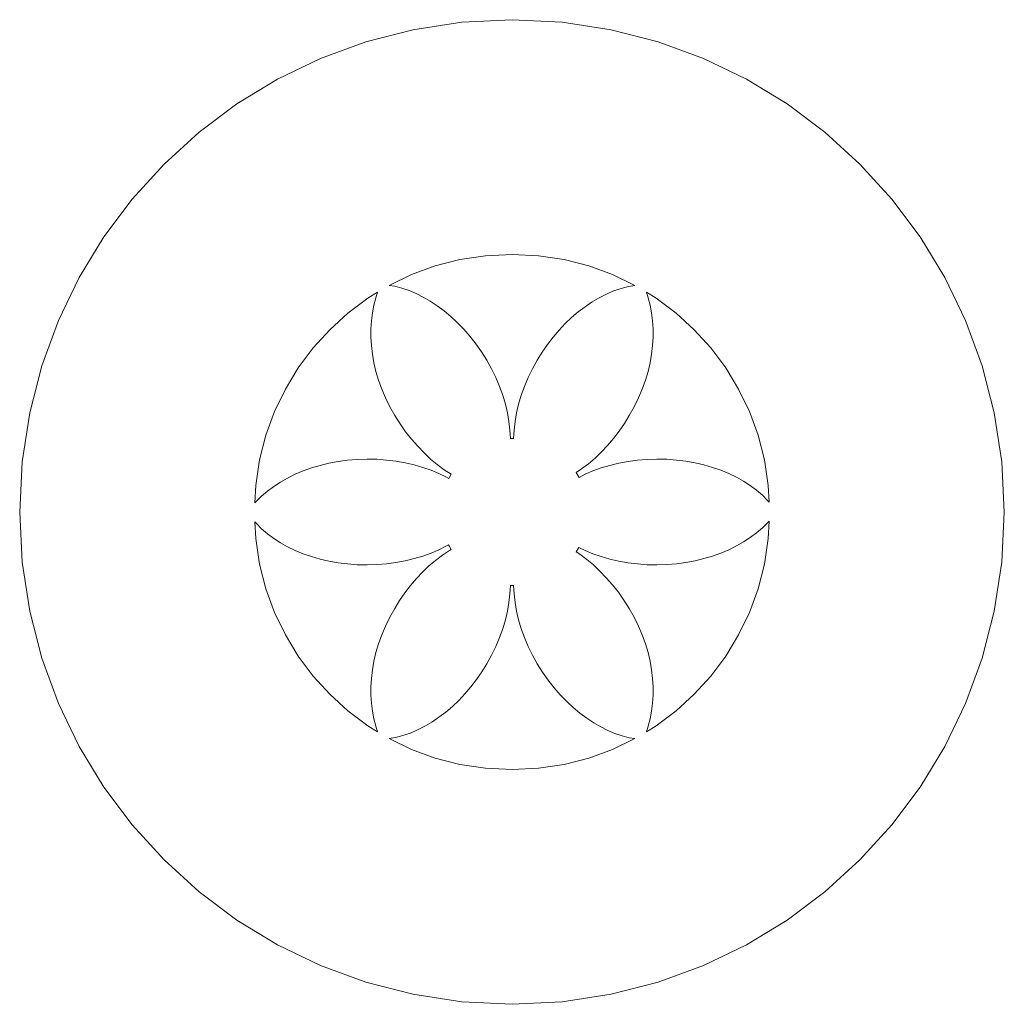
# Model space of a CAD drawing. Header units: millimetres. Extents: x -198 to 278, y -321 to 286.
# Tile 8 of 256: x -114 to -75, y -201 to -161. Entities that reach past the tile are written whole.
import ezdxf

# ---------------------------------------------------------------- set-up
doc = ezdxf.new("R2010")
doc.units = ezdxf.units.MM
doc.header["$MEASUREMENT"] = 0
doc.layers.add('Layer 1', color=7, linetype='Continuous')

msp = doc.modelspace()

# ---------------------------------------------------------------- linework, layer by layer
at = {"layer": 'Layer 1', "color": 175, "lineweight": 9}
for points, knots in [([(-96.3651, -161.3159), (-96.3651, -161.3159), (-98.3244, -161.6158), (-98.3244, -161.6158), (-98.3244, -161.6158), (-100.216, -162.1033), (-100.216, -162.1033), (-100.216, -162.1033), (-102.03, -162.7685), (-102.03, -162.7685), (-102.03, -162.7685), (-103.7564, -163.6014), (-103.7564, -163.6014), (-103.7564, -163.6014), (-105.3852, -164.592), (-105.3852, -164.592), (-105.3852, -164.592), (-106.9063, -165.7302), (-106.9063, -165.7302), (-106.9063, -165.7302), (-108.3098, -167.006), (-108.3098, -167.006), (-108.3098, -167.006), (-109.5857, -168.4095), (-109.5857, -168.4095), (-109.5857, -168.4095), (-110.7239, -169.9307), (-110.7239, -169.9307), (-110.7239, -169.9307), (-111.7144, -171.5594), (-111.7144, -171.5594), (-111.7144, -171.5594), (-112.5473, -173.2858), (-112.5473, -173.2858), (-112.5473, -173.2858), (-113.2125, -175.0998), (-113.2125, -175.0998), (-113.2125, -175.0998), (-113.7001, -176.9915), (-113.7001, -176.9915), (-113.7001, -176.9915), (-113.9999, -178.9507), (-113.9999, -178.9507), (-113.9999, -178.9507), (-114.1021, -180.9676), (-114.1021, -180.9676), (-114.1021, -180.9676), (-113.9999, -182.9844), (-113.9999, -182.9844), (-113.9999, -182.9844), (-113.7001, -184.9436), (-113.7001, -184.9436), (-113.7001, -184.9436), (-113.2125, -186.8353), (-113.2125, -186.8353), (-113.2125, -186.8353), (-112.5473, -188.6493), (-112.5473, -188.6493), (-112.5473, -188.6493), (-111.7144, -190.3757), (-111.7144, -190.3757), (-111.7144, -190.3757), (-110.7239, -192.0044), (-110.7239, -192.0044), (-110.7239, -192.0044), (-109.5857, -193.5256), (-109.5857, -193.5256), (-109.5857, -193.5256), (-108.3098, -194.9291), (-108.3098, -194.9291), (-108.3098, -194.9291), (-106.9063, -196.2049), (-106.9063, -196.2049), (-106.9063, -196.2049), (-105.3852, -197.3431), (-105.3852, -197.3431), (-105.3852, -197.3431), (-103.7564, -198.3337), (-103.7564, -198.3337), (-103.7564, -198.3337), (-102.03, -199.1666), (-102.03, -199.1666), (-102.03, -199.1666), (-100.216, -199.8318), (-100.216, -199.8318), (-100.216, -199.8318), (-98.3244, -200.3193), (-98.3244, -200.3193), (-98.3244, -200.3193), (-96.3651, -200.6192), (-96.3651, -200.6192), (-96.3651, -200.6192), (-94.3483, -200.7214), (-94.3483, -200.7214), (-94.3483, -200.7214), (-92.3315, -200.6192), (-92.3315, -200.6192), (-92.3315, -200.6192), (-90.3722, -200.3193), (-90.3722, -200.3193), (-90.3722, -200.3193), (-88.4806, -199.8318), (-88.4806, -199.8318), (-88.4806, -199.8318), (-86.6666, -199.1666), (-86.6666, -199.1666), (-86.6666, -199.1666), (-84.9402, -198.3337), (-84.9402, -198.3337), (-84.9402, -198.3337), (-83.3114, -197.3431), (-83.3114, -197.3431), (-83.3114, -197.3431), (-81.7903, -196.2049), (-81.7903, -196.2049), (-81.7903, -196.2049), (-80.3868, -194.9291), (-80.3868, -194.9291), (-80.3868, -194.9291), (-79.1109, -193.5256), (-79.1109, -193.5256), (-79.1109, -193.5256), (-77.9727, -192.0044), (-77.9727, -192.0044), (-77.9727, -192.0044), (-76.9822, -190.3757), (-76.9822, -190.3757), (-76.9822, -190.3757), (-76.1493, -188.6493), (-76.1493, -188.6493), (-76.1493, -188.6493), (-75.484, -186.8353), (-75.484, -186.8353), (-75.484, -186.8353), (-74.9965, -184.9436), (-74.9965, -184.9436), (-74.9965, -184.9436), (-74.6966, -182.9844), (-74.6966, -182.9844), (-74.6966, -182.9844), (-74.5945, -180.9676), (-74.5945, -180.9676), (-74.5945, -180.9676), (-74.6966, -178.9507), (-74.6966, -178.9507), (-74.6966, -178.9507), (-74.9965, -176.9915), (-74.9965, -176.9915), (-74.9965, -176.9915), (-75.484, -175.0998), (-75.484, -175.0998), (-75.484, -175.0998), (-76.1493, -173.2858), (-76.1493, -173.2858), (-76.1493, -173.2858), (-76.9822, -171.5594), (-76.9822, -171.5594), (-76.9822, -171.5594), (-77.9727, -169.9307), (-77.9727, -169.9307), (-77.9727, -169.9307), (-79.1109, -168.4095), (-79.1109, -168.4095), (-79.1109, -168.4095), (-80.3868, -167.006), (-80.3868, -167.006), (-80.3868, -167.006), (-81.7903, -165.7302), (-81.7903, -165.7302), (-81.7903, -165.7302), (-83.3114, -164.592), (-83.3114, -164.592), (-83.3114, -164.592), (-84.9402, -163.6014), (-84.9402, -163.6014), (-84.9402, -163.6014), (-86.6666, -162.7685), (-86.6666, -162.7685), (-86.6666, -162.7685), (-88.4806, -162.1033), (-88.4806, -162.1033), (-88.4806, -162.1033), (-90.3722, -161.6158), (-90.3722, -161.6158), (-90.3722, -161.6158), (-92.3315, -161.3159), (-92.3315, -161.3159), (-92.3315, -161.3159), (-94.3483, -161.2137), (-94.3483, -161.2137), (-94.3483, -161.2137), (-96.3651, -161.3159), (-96.3651, -161.3159)], [0, 0, 0, 0, 0.015625, 0.015625, 0.015625, 0.03125, 0.03125, 0.03125, 0.046875, 0.046875, 0.046875, 0.0625, 0.0625, 0.0625, 0.078125, 0.078125, 0.078125, 0.09375, 0.09375, 0.09375, 0.109375, 0.109375, 0.109375, 0.125, 0.125, 0.125, 0.140625, 0.140625, 0.140625, 0.15625, 0.15625, 0.15625, 0.171875, 0.171875, 0.171875, 0.1875, 0.1875, 0.1875, 0.203125, 0.203125, 0.203125, 0.21875, 0.21875, 0.21875, 0.234375, 0.234375, 0.234375, 0.25, 0.25, 0.25, 0.265625, 0.265625, 0.265625, 0.28125, 0.28125, 0.28125, 0.296875, 0.296875, 0.296875, 0.3125, 0.3125, 0.3125, 0.328125, 0.328125, 0.328125, 0.34375, 0.34375, 0.34375, 0.359375, 0.359375, 0.359375, 0.375, 0.375, 0.375, 0.390625, 0.390625, 0.390625, 0.40625, 0.40625, 0.40625, 0.421875, 0.421875, 0.421875, 0.4375, 0.4375, 0.4375, 0.453125, 0.453125, 0.453125, 0.46875, 0.46875, 0.46875, 0.484375, 0.484375, 0.484375, 0.5, 0.5, 0.5, 0.515625, 0.515625, 0.515625, 0.53125, 0.53125, 0.53125, 0.546875, 0.546875, 0.546875, 0.5625, 0.5625, 0.5625, 0.578125, 0.578125, 0.578125, 0.59375, 0.59375, 0.59375, 0.609375, 0.609375, 0.609375, 0.625, 0.625, 0.625, 0.640625, 0.640625, 0.640625, 0.65625, 0.65625, 0.65625, 0.671875, 0.671875, 0.671875, 0.6875, 0.6875, 0.6875, 0.703125, 0.703125, 0.703125, 0.71875, 0.71875, 0.71875, 0.734375, 0.734375, 0.734375, 0.75, 0.75, 0.75, 0.765625, 0.765625, 0.765625, 0.78125, 0.78125, 0.78125, 0.796875, 0.796875, 0.796875, 0.8125, 0.8125, 0.8125, 0.828125, 0.828125, 0.828125, 0.84375, 0.84375, 0.84375, 0.859375, 0.859375, 0.859375, 0.875, 0.875, 0.875, 0.890625, 0.890625, 0.890625, 0.90625, 0.90625, 0.90625, 0.921875, 0.921875, 0.921875, 0.9375, 0.9375, 0.9375, 0.953125, 0.953125, 0.953125, 0.96875, 0.96875, 0.96875, 0.984375, 0.984375, 0.984375, 1, 1, 1, 1]), ([(-99.0488, -171.9108), (-99.0488, -171.9108), (-99.2821, -171.8742), (-99.2821, -171.8742), (-99.2821, -171.8742), (-98.3781, -171.4397), (-98.3781, -171.4397), (-98.3781, -171.4397), (-97.4276, -171.0928), (-97.4276, -171.0928), (-97.4276, -171.0928), (-96.4357, -170.8386), (-96.4357, -170.8386), (-96.4357, -170.8386), (-95.4075, -170.6823), (-95.4075, -170.6823), (-95.4075, -170.6823), (-94.3483, -170.6291), (-94.3483, -170.6291), (-94.3483, -170.6291), (-93.2891, -170.6823), (-93.2891, -170.6823), (-93.2891, -170.6823), (-92.2609, -170.8386), (-92.2609, -170.8386), (-92.2609, -170.8386), (-91.269, -171.0928), (-91.269, -171.0928), (-91.269, -171.0928), (-90.3185, -171.4397), (-90.3185, -171.4397), (-90.3185, -171.4397), (-89.4145, -171.8742), (-89.4145, -171.8742), (-89.4145, -171.8742), (-89.6781, -171.9146), (-89.6781, -171.9146), (-89.6781, -171.9146), (-89.9743, -171.9942), (-89.9743, -171.9942), (-89.9743, -171.9942), (-90.2694, -172.0974), (-90.2694, -172.0974), (-90.2694, -172.0974), (-90.5624, -172.2233), (-90.5624, -172.2233), (-90.5624, -172.2233), (-90.8521, -172.371), (-90.8521, -172.371), (-90.8521, -172.371), (-91.1375, -172.5399), (-91.1375, -172.5399), (-91.1375, -172.5399), (-91.4175, -172.7291), (-91.4175, -172.7291), (-91.4175, -172.7291), (-91.691, -172.9377), (-91.691, -172.9377), (-91.691, -172.9377), (-91.9569, -173.165), (-91.9569, -173.165), (-91.9569, -173.165), (-92.2142, -173.4102), (-92.2142, -173.4102), (-92.2142, -173.4102), (-92.4618, -173.6724), (-92.4618, -173.6724), (-92.4618, -173.6724), (-92.6985, -173.9508), (-92.6985, -173.9508), (-92.6985, -173.9508), (-92.9233, -174.2446), (-92.9233, -174.2446), (-92.9233, -174.2446), (-93.1351, -174.553), (-93.1351, -174.553), (-93.1351, -174.553), (-93.3329, -174.8753), (-93.3329, -174.8753), (-93.3329, -174.8753), (-93.5288, -175.2234), (-93.5288, -175.2234), (-93.5288, -175.2234), (-93.7012, -175.5746), (-93.7012, -175.5746), (-93.7012, -175.5746), (-93.8507, -175.9277), (-93.8507, -175.9277), (-93.8507, -175.9277), (-93.9776, -176.2815), (-93.9776, -176.2815), (-93.9776, -176.2815), (-94.0823, -176.6348), (-94.0823, -176.6348), (-94.0823, -176.6348), (-94.1653, -176.9863), (-94.1653, -176.9863), (-94.1653, -176.9863), (-94.2269, -177.3348), (-94.2269, -177.3348), (-94.2269, -177.3348), (-94.2675, -177.6791), (-94.2675, -177.6791), (-94.2675, -177.6791), (-94.2876, -178.018), (-94.2876, -178.018), (-94.2876, -178.018), (-94.409, -178.018), (-94.409, -178.018), (-94.409, -178.018), (-94.4291, -177.6791), (-94.4291, -177.6791), (-94.4291, -177.6791), (-94.4697, -177.3348), (-94.4697, -177.3348), (-94.4697, -177.3348), (-94.5313, -176.9863), (-94.5313, -176.9863), (-94.5313, -176.9863), (-94.6142, -176.6348), (-94.6142, -176.6348), (-94.6142, -176.6348), (-94.719, -176.2815), (-94.719, -176.2815), (-94.719, -176.2815), (-94.8459, -175.9277), (-94.8459, -175.9277), (-94.8459, -175.9277), (-94.9953, -175.5746), (-94.9953, -175.5746), (-94.9953, -175.5746), (-95.1678, -175.2234), (-95.1678, -175.2234), (-95.1678, -175.2234), (-95.3637, -174.8753), (-95.3637, -174.8753), (-95.3637, -174.8753), (-95.5777, -174.5378), (-95.5777, -174.5378), (-95.5777, -174.5378), (-95.8036, -174.2181), (-95.8036, -174.2181), (-95.8036, -174.2181), (-96.0403, -173.9165), (-96.0403, -173.9165), (-96.0403, -173.9165), (-96.2868, -173.6334), (-96.2868, -173.6334), (-96.2868, -173.6334), (-96.5419, -173.3693), (-96.5419, -173.3693), (-96.5419, -173.3693), (-96.8045, -173.1245), (-96.8045, -173.1245), (-96.8045, -173.1245), (-97.0737, -172.8994), (-97.0737, -172.8994), (-97.0737, -172.8994), (-97.3483, -172.6945), (-97.3483, -172.6945), (-97.3483, -172.6945), (-97.6272, -172.5101), (-97.6272, -172.5101), (-97.6272, -172.5101), (-97.9093, -172.3467), (-97.9093, -172.3467), (-97.9093, -172.3467), (-98.1937, -172.2047), (-98.1937, -172.2047), (-98.1937, -172.2047), (-98.4791, -172.0844), (-98.4791, -172.0844), (-98.4791, -172.0844), (-98.7645, -171.9863), (-98.7645, -171.9863), (-98.7645, -171.9863), (-99.0488, -171.9108), (-99.0488, -171.9108)], [0, 0, 0, 0, 0.0169492, 0.0169492, 0.0169492, 0.0338983, 0.0338983, 0.0338983, 0.0508475, 0.0508475, 0.0508475, 0.0677966, 0.0677966, 0.0677966, 0.0847458, 0.0847458, 0.0847458, 0.1016949, 0.1016949, 0.1016949, 0.1186441, 0.1186441, 0.1186441, 0.1355932, 0.1355932, 0.1355932, 0.1525424, 0.1525424, 0.1525424, 0.1694915, 0.1694915, 0.1694915, 0.1864407, 0.1864407, 0.1864407, 0.2033898, 0.2033898, 0.2033898, 0.220339, 0.220339, 0.220339, 0.2372881, 0.2372881, 0.2372881, 0.2542373, 0.2542373, 0.2542373, 0.2711864, 0.2711864, 0.2711864, 0.2881356, 0.2881356, 0.2881356, 0.3050847, 0.3050847, 0.3050847, 0.3220339, 0.3220339, 0.3220339, 0.3389831, 0.3389831, 0.3389831, 0.3559322, 0.3559322, 0.3559322, 0.3728814, 0.3728814, 0.3728814, 0.3898305, 0.3898305, 0.3898305, 0.4067797, 0.4067797, 0.4067797, 0.4237288, 0.4237288, 0.4237288, 0.440678, 0.440678, 0.440678, 0.4576271, 0.4576271, 0.4576271, 0.4745763, 0.4745763, 0.4745763, 0.4915254, 0.4915254, 0.4915254, 0.5084746, 0.5084746, 0.5084746, 0.5254237, 0.5254237, 0.5254237, 0.5423729, 0.5423729, 0.5423729, 0.559322, 0.559322, 0.559322, 0.5762712, 0.5762712, 0.5762712, 0.5932203, 0.5932203, 0.5932203, 0.6101695, 0.6101695, 0.6101695, 0.6271186, 0.6271186, 0.6271186, 0.6440678, 0.6440678, 0.6440678, 0.6610169, 0.6610169, 0.6610169, 0.6779661, 0.6779661, 0.6779661, 0.6949153, 0.6949153, 0.6949153, 0.7118644, 0.7118644, 0.7118644, 0.7288136, 0.7288136, 0.7288136, 0.7457627, 0.7457627, 0.7457627, 0.7627119, 0.7627119, 0.7627119, 0.779661, 0.779661, 0.779661, 0.7966102, 0.7966102, 0.7966102, 0.8135593, 0.8135593, 0.8135593, 0.8305085, 0.8305085, 0.8305085, 0.8474576, 0.8474576, 0.8474576, 0.8644068, 0.8644068, 0.8644068, 0.8813559, 0.8813559, 0.8813559, 0.8983051, 0.8983051, 0.8983051, 0.9152542, 0.9152542, 0.9152542, 0.9322034, 0.9322034, 0.9322034, 0.9491525, 0.9491525, 0.9491525, 0.9661017, 0.9661017, 0.9661017, 0.9830508, 0.9830508, 0.9830508, 1, 1, 1, 1]), ([(-100.1637, -178.8445), (-100.1637, -178.8445), (-100.5583, -178.8551), (-100.5583, -178.8551), (-100.5583, -178.8551), (-100.9454, -178.8865), (-100.9454, -178.8865), (-100.9454, -178.8865), (-101.3238, -178.9376), (-101.3238, -178.9376), (-101.3238, -178.9376), (-101.6925, -179.0075), (-101.6925, -179.0075), (-101.6925, -179.0075), (-102.0504, -179.0952), (-102.0504, -179.0952), (-102.0504, -179.0952), (-102.3964, -179.1998), (-102.3964, -179.1998), (-102.3964, -179.1998), (-102.7294, -179.3204), (-102.7294, -179.3204), (-102.7294, -179.3204), (-103.0483, -179.456), (-103.0483, -179.456), (-103.0483, -179.456), (-103.3521, -179.6057), (-103.3521, -179.6057), (-103.3521, -179.6057), (-103.6396, -179.7685), (-103.6396, -179.7685), (-103.6396, -179.7685), (-103.9099, -179.9434), (-103.9099, -179.9434), (-103.9099, -179.9434), (-104.1617, -180.1296), (-104.1617, -180.1296), (-104.1617, -180.1296), (-104.3941, -180.326), (-104.3941, -180.326), (-104.3941, -180.326), (-104.606, -180.5318), (-104.606, -180.5318), (-104.606, -180.5318), (-104.6684, -180.6021), (-104.6684, -180.6021), (-104.6684, -180.6021), (-104.6335, -179.9083), (-104.6335, -179.9083), (-104.6335, -179.9083), (-104.4773, -178.8802), (-104.4773, -178.8802), (-104.4773, -178.8802), (-104.2231, -177.8883), (-104.2231, -177.8883), (-104.2231, -177.8883), (-103.8762, -176.9378), (-103.8762, -176.9378), (-103.8762, -176.9378), (-103.4416, -176.0337), (-103.4416, -176.0337), (-103.4416, -176.0337), (-102.9246, -175.1814), (-102.9246, -175.1814), (-102.9246, -175.1814), (-102.3302, -174.3858), (-102.3302, -174.3858), (-102.3302, -174.3858), (-101.6637, -173.6522), (-101.6637, -173.6522), (-101.6637, -173.6522), (-100.93, -172.9856), (-100.93, -172.9856), (-100.93, -172.9856), (-100.1345, -172.3912), (-100.1345, -172.3912), (-100.1345, -172.3912), (-99.7414, -172.1528), (-99.7414, -172.1528), (-99.7414, -172.1528), (-99.817, -172.377), (-99.817, -172.377), (-99.817, -172.377), (-99.8936, -172.6706), (-99.8936, -172.6706), (-99.8936, -172.6706), (-99.9517, -172.9757), (-99.9517, -172.9757), (-99.9517, -172.9757), (-99.9908, -173.2911), (-99.9908, -173.2911), (-99.9908, -173.2911), (-100.0106, -173.6156), (-100.0106, -173.6156), (-100.0106, -173.6156), (-100.0107, -173.9479), (-100.0107, -173.9479), (-100.0107, -173.9479), (-99.9906, -174.2868), (-99.9906, -174.2868), (-99.9906, -174.2868), (-99.95, -174.6311), (-99.95, -174.6311), (-99.95, -174.6311), (-99.8884, -174.9796), (-99.8884, -174.9796), (-99.8884, -174.9796), (-99.8054, -175.3311), (-99.8054, -175.3311), (-99.8054, -175.3311), (-99.7007, -175.6844), (-99.7007, -175.6844), (-99.7007, -175.6844), (-99.5738, -176.0382), (-99.5738, -176.0382), (-99.5738, -176.0382), (-99.4243, -176.3913), (-99.4243, -176.3913), (-99.4243, -176.3913), (-99.2518, -176.7425), (-99.2518, -176.7425), (-99.2518, -176.7425), (-99.056, -177.0906), (-99.056, -177.0906), (-99.056, -177.0906), (-98.842, -177.4281), (-98.842, -177.4281), (-98.842, -177.4281), (-98.6161, -177.7478), (-98.6161, -177.7478), (-98.6161, -177.7478), (-98.3794, -178.0494), (-98.3794, -178.0494), (-98.3794, -178.0494), (-98.1329, -178.3325), (-98.1329, -178.3325), (-98.1329, -178.3325), (-97.8778, -178.5966), (-97.8778, -178.5966), (-97.8778, -178.5966), (-97.6151, -178.8414), (-97.6151, -178.8414), (-97.6151, -178.8414), (-97.3459, -179.0665), (-97.3459, -179.0665), (-97.3459, -179.0665), (-97.0714, -179.2714), (-97.0714, -179.2714), (-97.0714, -179.2714), (-96.7925, -179.4558), (-96.7925, -179.4558), (-96.7925, -179.4558), (-96.8408, -179.5462), (-96.8408, -179.5462), (-96.8408, -179.5462), (-96.8781, -179.6216), (-96.8781, -179.6216), (-96.8781, -179.6216), (-96.9753, -179.5673), (-96.9753, -179.5673), (-96.9753, -179.5673), (-97.2791, -179.4214), (-97.2791, -179.4214), (-97.2791, -179.4214), (-97.598, -179.2906), (-97.598, -179.2906), (-97.598, -179.2906), (-97.931, -179.1755), (-97.931, -179.1755), (-97.931, -179.1755), (-98.277, -179.0766), (-98.277, -179.0766), (-98.277, -179.0766), (-98.6348, -178.9945), (-98.6348, -178.9945), (-98.6348, -178.9945), (-99.0035, -178.9297), (-99.0035, -178.9297), (-99.0035, -178.9297), (-99.3819, -178.8827), (-99.3819, -178.8827), (-99.3819, -178.8827), (-99.769, -178.8541), (-99.769, -178.8541), (-99.769, -178.8541), (-100.1637, -178.8445), (-100.1637, -178.8445)], [0, 0, 0, 0, 0.016129, 0.016129, 0.016129, 0.0322581, 0.0322581, 0.0322581, 0.0483871, 0.0483871, 0.0483871, 0.0645161, 0.0645161, 0.0645161, 0.0806452, 0.0806452, 0.0806452, 0.0967742, 0.0967742, 0.0967742, 0.1129032, 0.1129032, 0.1129032, 0.1290323, 0.1290323, 0.1290323, 0.1451613, 0.1451613, 0.1451613, 0.1612903, 0.1612903, 0.1612903, 0.1774194, 0.1774194, 0.1774194, 0.1935484, 0.1935484, 0.1935484, 0.2096774, 0.2096774, 0.2096774, 0.2258065, 0.2258065, 0.2258065, 0.2419355, 0.2419355, 0.2419355, 0.2580645, 0.2580645, 0.2580645, 0.2741935, 0.2741935, 0.2741935, 0.2903226, 0.2903226, 0.2903226, 0.3064516, 0.3064516, 0.3064516, 0.3225806, 0.3225806, 0.3225806, 0.3387097, 0.3387097, 0.3387097, 0.3548387, 0.3548387, 0.3548387, 0.3709677, 0.3709677, 0.3709677, 0.3870968, 0.3870968, 0.3870968, 0.4032258, 0.4032258, 0.4032258, 0.4193548, 0.4193548, 0.4193548, 0.4354839, 0.4354839, 0.4354839, 0.4516129, 0.4516129, 0.4516129, 0.4677419, 0.4677419, 0.4677419, 0.483871, 0.483871, 0.483871, 0.5, 0.5, 0.5, 0.516129, 0.516129, 0.516129, 0.5322581, 0.5322581, 0.5322581, 0.5483871, 0.5483871, 0.5483871, 0.5645161, 0.5645161, 0.5645161, 0.5806452, 0.5806452, 0.5806452, 0.5967742, 0.5967742, 0.5967742, 0.6129032, 0.6129032, 0.6129032, 0.6290323, 0.6290323, 0.6290323, 0.6451613, 0.6451613, 0.6451613, 0.6612903, 0.6612903, 0.6612903, 0.6774194, 0.6774194, 0.6774194, 0.6935484, 0.6935484, 0.6935484, 0.7096774, 0.7096774, 0.7096774, 0.7258065, 0.7258065, 0.7258065, 0.7419355, 0.7419355, 0.7419355, 0.7580645, 0.7580645, 0.7580645, 0.7741935, 0.7741935, 0.7741935, 0.7903226, 0.7903226, 0.7903226, 0.8064516, 0.8064516, 0.8064516, 0.8225806, 0.8225806, 0.8225806, 0.8387097, 0.8387097, 0.8387097, 0.8548387, 0.8548387, 0.8548387, 0.8709677, 0.8709677, 0.8709677, 0.8870968, 0.8870968, 0.8870968, 0.9032258, 0.9032258, 0.9032258, 0.9193548, 0.9193548, 0.9193548, 0.9354839, 0.9354839, 0.9354839, 0.9516129, 0.9516129, 0.9516129, 0.9677419, 0.9677419, 0.9677419, 0.983871, 0.983871, 0.983871, 1, 1, 1, 1]), ([(-84.0294, -180.5778), (-84.0294, -180.5778), (-84.0906, -180.5053), (-84.0906, -180.5053), (-84.0906, -180.5053), (-84.3024, -180.2917), (-84.3024, -180.2917), (-84.3024, -180.2917), (-84.5348, -180.0906), (-84.5348, -180.0906), (-84.5348, -180.0906), (-84.7867, -179.9025), (-84.7867, -179.9025), (-84.7867, -179.9025), (-85.057, -179.7279), (-85.057, -179.7279), (-85.057, -179.7279), (-85.3445, -179.5673), (-85.3445, -179.5673), (-85.3445, -179.5673), (-85.6483, -179.4214), (-85.6483, -179.4214), (-85.6483, -179.4214), (-85.9672, -179.2906), (-85.9672, -179.2906), (-85.9672, -179.2906), (-86.3002, -179.1755), (-86.3002, -179.1755), (-86.3002, -179.1755), (-86.6462, -179.0766), (-86.6462, -179.0766), (-86.6462, -179.0766), (-87.0041, -178.9945), (-87.0041, -178.9945), (-87.0041, -178.9945), (-87.3728, -178.9297), (-87.3728, -178.9297), (-87.3728, -178.9297), (-87.7512, -178.8827), (-87.7512, -178.8827), (-87.7512, -178.8827), (-88.1383, -178.8541), (-88.1383, -178.8541), (-88.1383, -178.8541), (-88.5329, -178.8445), (-88.5329, -178.8445), (-88.5329, -178.8445), (-88.9276, -178.8551), (-88.9276, -178.8551), (-88.9276, -178.8551), (-89.3146, -178.8865), (-89.3146, -178.8865), (-89.3146, -178.8865), (-89.6931, -178.9376), (-89.6931, -178.9376), (-89.6931, -178.9376), (-90.0618, -179.0075), (-90.0618, -179.0075), (-90.0618, -179.0075), (-90.4196, -179.0952), (-90.4196, -179.0952), (-90.4196, -179.0952), (-90.7656, -179.1998), (-90.7656, -179.1998), (-90.7656, -179.1998), (-91.0986, -179.3204), (-91.0986, -179.3204), (-91.0986, -179.3204), (-91.4175, -179.456), (-91.4175, -179.456), (-91.4175, -179.456), (-91.6526, -179.5871), (-91.6526, -179.5871), (-91.6526, -179.5871), (-91.7742, -179.3842), (-91.7742, -179.3842), (-91.7742, -179.3842), (-91.556, -179.2368), (-91.556, -179.2368), (-91.556, -179.2368), (-91.2825, -179.0282), (-91.2825, -179.0282), (-91.2825, -179.0282), (-91.0166, -178.8009), (-91.0166, -178.8009), (-91.0166, -178.8009), (-90.7593, -178.5557), (-90.7593, -178.5557), (-90.7593, -178.5557), (-90.5118, -178.2935), (-90.5118, -178.2935), (-90.5118, -178.2935), (-90.275, -178.0151), (-90.275, -178.0151), (-90.275, -178.0151), (-90.0502, -177.7213), (-90.0502, -177.7213), (-90.0502, -177.7213), (-89.8384, -177.4129), (-89.8384, -177.4129), (-89.8384, -177.4129), (-89.6406, -177.0906), (-89.6406, -177.0906), (-89.6406, -177.0906), (-89.4447, -176.7425), (-89.4447, -176.7425), (-89.4447, -176.7425), (-89.2723, -176.3913), (-89.2723, -176.3913), (-89.2723, -176.3913), (-89.1228, -176.0382), (-89.1228, -176.0382), (-89.1228, -176.0382), (-88.9959, -175.6844), (-88.9959, -175.6844), (-88.9959, -175.6844), (-88.8912, -175.3311), (-88.8912, -175.3311), (-88.8912, -175.3311), (-88.8082, -174.9796), (-88.8082, -174.9796), (-88.8082, -174.9796), (-88.7466, -174.6311), (-88.7466, -174.6311), (-88.7466, -174.6311), (-88.706, -174.2868), (-88.706, -174.2868), (-88.706, -174.2868), (-88.6859, -173.9479), (-88.6859, -173.9479), (-88.6859, -173.9479), (-88.686, -173.6156), (-88.686, -173.6156), (-88.686, -173.6156), (-88.7058, -173.2911), (-88.7058, -173.2911), (-88.7058, -173.2911), (-88.7449, -172.9757), (-88.7449, -172.9757), (-88.7449, -172.9757), (-88.803, -172.6706), (-88.803, -172.6706), (-88.803, -172.6706), (-88.8796, -172.377), (-88.8796, -172.377), (-88.8796, -172.377), (-88.9552, -172.1528), (-88.9552, -172.1528), (-88.9552, -172.1528), (-88.5621, -172.3912), (-88.5621, -172.3912), (-88.5621, -172.3912), (-87.7666, -172.9856), (-87.7666, -172.9856), (-87.7666, -172.9856), (-87.0329, -173.6522), (-87.0329, -173.6522), (-87.0329, -173.6522), (-86.3663, -174.3858), (-86.3663, -174.3858), (-86.3663, -174.3858), (-85.772, -175.1814), (-85.772, -175.1814), (-85.772, -175.1814), (-85.255, -176.0337), (-85.255, -176.0337), (-85.255, -176.0337), (-84.8204, -176.9378), (-84.8204, -176.9378), (-84.8204, -176.9378), (-84.4735, -177.8883), (-84.4735, -177.8883), (-84.4735, -177.8883), (-84.2193, -178.8802), (-84.2193, -178.8802), (-84.2193, -178.8802), (-84.0631, -179.9083), (-84.0631, -179.9083), (-84.0631, -179.9083), (-84.0294, -180.5778), (-84.0294, -180.5778)], [0, 0, 0, 0, 0.0166667, 0.0166667, 0.0166667, 0.0333333, 0.0333333, 0.0333333, 0.05, 0.05, 0.05, 0.0666667, 0.0666667, 0.0666667, 0.0833333, 0.0833333, 0.0833333, 0.1, 0.1, 0.1, 0.1166667, 0.1166667, 0.1166667, 0.1333333, 0.1333333, 0.1333333, 0.15, 0.15, 0.15, 0.1666667, 0.1666667, 0.1666667, 0.1833333, 0.1833333, 0.1833333, 0.2, 0.2, 0.2, 0.2166667, 0.2166667, 0.2166667, 0.2333333, 0.2333333, 0.2333333, 0.25, 0.25, 0.25, 0.2666667, 0.2666667, 0.2666667, 0.2833333, 0.2833333, 0.2833333, 0.3, 0.3, 0.3, 0.3166667, 0.3166667, 0.3166667, 0.3333333, 0.3333333, 0.3333333, 0.35, 0.35, 0.35, 0.3666667, 0.3666667, 0.3666667, 0.3833333, 0.3833333, 0.3833333, 0.4, 0.4, 0.4, 0.4166667, 0.4166667, 0.4166667, 0.4333333, 0.4333333, 0.4333333, 0.45, 0.45, 0.45, 0.4666667, 0.4666667, 0.4666667, 0.4833333, 0.4833333, 0.4833333, 0.5, 0.5, 0.5, 0.5166667, 0.5166667, 0.5166667, 0.5333333, 0.5333333, 0.5333333, 0.55, 0.55, 0.55, 0.5666667, 0.5666667, 0.5666667, 0.5833333, 0.5833333, 0.5833333, 0.6, 0.6, 0.6, 0.6166667, 0.6166667, 0.6166667, 0.6333333, 0.6333333, 0.6333333, 0.65, 0.65, 0.65, 0.6666667, 0.6666667, 0.6666667, 0.6833333, 0.6833333, 0.6833333, 0.7, 0.7, 0.7, 0.7166667, 0.7166667, 0.7166667, 0.7333333, 0.7333333, 0.7333333, 0.75, 0.75, 0.75, 0.7666667, 0.7666667, 0.7666667, 0.7833333, 0.7833333, 0.7833333, 0.8, 0.8, 0.8, 0.8166667, 0.8166667, 0.8166667, 0.8333333, 0.8333333, 0.8333333, 0.85, 0.85, 0.85, 0.8666667, 0.8666667, 0.8666667, 0.8833333, 0.8833333, 0.8833333, 0.9, 0.9, 0.9, 0.9166667, 0.9166667, 0.9166667, 0.9333333, 0.9333333, 0.9333333, 0.95, 0.95, 0.95, 0.9666667, 0.9666667, 0.9666667, 0.9833333, 0.9833333, 0.9833333, 1, 1, 1, 1]), ([(-90.3172, -183.8857), (-90.3172, -183.8857), (-90.5637, -183.6027), (-90.5637, -183.6027), (-90.5637, -183.6027), (-90.8188, -183.3385), (-90.8188, -183.3385), (-90.8188, -183.3385), (-91.0815, -183.0937), (-91.0815, -183.0937), (-91.0815, -183.0937), (-91.3506, -182.8686), (-91.3506, -182.8686), (-91.3506, -182.8686), (-91.6252, -182.6637), (-91.6252, -182.6637), (-91.6252, -182.6637), (-91.7791, -182.562), (-91.7791, -182.562), (-91.7791, -182.562), (-91.6712, -182.3889), (-91.6712, -182.3889), (-91.6712, -182.3889), (-91.4175, -182.5137), (-91.4175, -182.5137), (-91.4175, -182.5137), (-91.0986, -182.6445), (-91.0986, -182.6445), (-91.0986, -182.6445), (-90.7656, -182.7596), (-90.7656, -182.7596), (-90.7656, -182.7596), (-90.4196, -182.8585), (-90.4196, -182.8585), (-90.4196, -182.8585), (-90.0618, -182.9406), (-90.0618, -182.9406), (-90.0618, -182.9406), (-89.6931, -183.0054), (-89.6931, -183.0054), (-89.6931, -183.0054), (-89.3146, -183.0524), (-89.3146, -183.0524), (-89.3146, -183.0524), (-88.9276, -183.081), (-88.9276, -183.081), (-88.9276, -183.081), (-88.5329, -183.0906), (-88.5329, -183.0906), (-88.5329, -183.0906), (-88.1383, -183.08), (-88.1383, -183.08), (-88.1383, -183.08), (-87.7512, -183.0486), (-87.7512, -183.0486), (-87.7512, -183.0486), (-87.3728, -182.9975), (-87.3728, -182.9975), (-87.3728, -182.9975), (-87.0041, -182.9277), (-87.0041, -182.9277), (-87.0041, -182.9277), (-86.6462, -182.8399), (-86.6462, -182.8399), (-86.6462, -182.8399), (-86.3002, -182.7353), (-86.3002, -182.7353), (-86.3002, -182.7353), (-85.9672, -182.6147), (-85.9672, -182.6147), (-85.9672, -182.6147), (-85.6483, -182.4791), (-85.6483, -182.4791), (-85.6483, -182.4791), (-85.3445, -182.3294), (-85.3445, -182.3294), (-85.3445, -182.3294), (-85.057, -182.1667), (-85.057, -182.1667), (-85.057, -182.1667), (-84.7867, -181.9917), (-84.7867, -181.9917), (-84.7867, -181.9917), (-84.5348, -181.8055), (-84.5348, -181.8055), (-84.5348, -181.8055), (-84.3024, -181.6091), (-84.3024, -181.6091), (-84.3024, -181.6091), (-84.0906, -181.4033), (-84.0906, -181.4033), (-84.0906, -181.4033), (-84.0282, -181.3331), (-84.0282, -181.3331), (-84.0282, -181.3331), (-84.0631, -182.0268), (-84.0631, -182.0268), (-84.0631, -182.0268), (-84.2193, -183.0549), (-84.2193, -183.0549), (-84.2193, -183.0549), (-84.4735, -184.0468), (-84.4735, -184.0468), (-84.4735, -184.0468), (-84.8204, -184.9974), (-84.8204, -184.9974), (-84.8204, -184.9974), (-85.255, -185.9014), (-85.255, -185.9014), (-85.255, -185.9014), (-85.772, -186.7537), (-85.772, -186.7537), (-85.772, -186.7537), (-86.3663, -187.5493), (-86.3663, -187.5493), (-86.3663, -187.5493), (-87.0329, -188.2829), (-87.0329, -188.2829), (-87.0329, -188.2829), (-87.7666, -188.9495), (-87.7666, -188.9495), (-87.7666, -188.9495), (-88.5621, -189.5439), (-88.5621, -189.5439), (-88.5621, -189.5439), (-88.9552, -189.7823), (-88.9552, -189.7823), (-88.9552, -189.7823), (-88.8796, -189.5581), (-88.8796, -189.5581), (-88.8796, -189.5581), (-88.803, -189.2645), (-88.803, -189.2645), (-88.803, -189.2645), (-88.7449, -188.9594), (-88.7449, -188.9594), (-88.7449, -188.9594), (-88.7058, -188.644), (-88.7058, -188.644), (-88.7058, -188.644), (-88.686, -188.3195), (-88.686, -188.3195), (-88.686, -188.3195), (-88.6859, -187.9872), (-88.6859, -187.9872), (-88.6859, -187.9872), (-88.706, -187.6483), (-88.706, -187.6483), (-88.706, -187.6483), (-88.7466, -187.304), (-88.7466, -187.304), (-88.7466, -187.304), (-88.8082, -186.9555), (-88.8082, -186.9555), (-88.8082, -186.9555), (-88.8912, -186.604), (-88.8912, -186.604), (-88.8912, -186.604), (-88.9959, -186.2507), (-88.9959, -186.2507), (-88.9959, -186.2507), (-89.1228, -185.8969), (-89.1228, -185.8969), (-89.1228, -185.8969), (-89.2723, -185.5438), (-89.2723, -185.5438), (-89.2723, -185.5438), (-89.4447, -185.1926), (-89.4447, -185.1926), (-89.4447, -185.1926), (-89.6406, -184.8445), (-89.6406, -184.8445), (-89.6406, -184.8445), (-89.8546, -184.507), (-89.8546, -184.507), (-89.8546, -184.507), (-90.0805, -184.1873), (-90.0805, -184.1873), (-90.0805, -184.1873), (-90.3172, -183.8857), (-90.3172, -183.8857)], [0, 0, 0, 0, 0.0166667, 0.0166667, 0.0166667, 0.0333333, 0.0333333, 0.0333333, 0.05, 0.05, 0.05, 0.0666667, 0.0666667, 0.0666667, 0.0833333, 0.0833333, 0.0833333, 0.1, 0.1, 0.1, 0.1166667, 0.1166667, 0.1166667, 0.1333333, 0.1333333, 0.1333333, 0.15, 0.15, 0.15, 0.1666667, 0.1666667, 0.1666667, 0.1833333, 0.1833333, 0.1833333, 0.2, 0.2, 0.2, 0.2166667, 0.2166667, 0.2166667, 0.2333333, 0.2333333, 0.2333333, 0.25, 0.25, 0.25, 0.2666667, 0.2666667, 0.2666667, 0.2833333, 0.2833333, 0.2833333, 0.3, 0.3, 0.3, 0.3166667, 0.3166667, 0.3166667, 0.3333333, 0.3333333, 0.3333333, 0.35, 0.35, 0.35, 0.3666667, 0.3666667, 0.3666667, 0.3833333, 0.3833333, 0.3833333, 0.4, 0.4, 0.4, 0.4166667, 0.4166667, 0.4166667, 0.4333333, 0.4333333, 0.4333333, 0.45, 0.45, 0.45, 0.4666667, 0.4666667, 0.4666667, 0.4833333, 0.4833333, 0.4833333, 0.5, 0.5, 0.5, 0.5166667, 0.5166667, 0.5166667, 0.5333333, 0.5333333, 0.5333333, 0.55, 0.55, 0.55, 0.5666667, 0.5666667, 0.5666667, 0.5833333, 0.5833333, 0.5833333, 0.6, 0.6, 0.6, 0.6166667, 0.6166667, 0.6166667, 0.6333333, 0.6333333, 0.6333333, 0.65, 0.65, 0.65, 0.6666667, 0.6666667, 0.6666667, 0.6833333, 0.6833333, 0.6833333, 0.7, 0.7, 0.7, 0.7166667, 0.7166667, 0.7166667, 0.7333333, 0.7333333, 0.7333333, 0.75, 0.75, 0.75, 0.7666667, 0.7666667, 0.7666667, 0.7833333, 0.7833333, 0.7833333, 0.8, 0.8, 0.8, 0.8166667, 0.8166667, 0.8166667, 0.8333333, 0.8333333, 0.8333333, 0.85, 0.85, 0.85, 0.8666667, 0.8666667, 0.8666667, 0.8833333, 0.8833333, 0.8833333, 0.9, 0.9, 0.9, 0.9166667, 0.9166667, 0.9166667, 0.9333333, 0.9333333, 0.9333333, 0.95, 0.95, 0.95, 0.9666667, 0.9666667, 0.9666667, 0.9833333, 0.9833333, 0.9833333, 1, 1, 1, 1]), ([(-102.3302, -187.5493), (-102.3302, -187.5493), (-102.9246, -186.7537), (-102.9246, -186.7537), (-102.9246, -186.7537), (-103.4416, -185.9014), (-103.4416, -185.9014), (-103.4416, -185.9014), (-103.8762, -184.9974), (-103.8762, -184.9974), (-103.8762, -184.9974), (-104.2231, -184.0468), (-104.2231, -184.0468), (-104.2231, -184.0468), (-104.4773, -183.0549), (-104.4773, -183.0549), (-104.4773, -183.0549), (-104.6335, -182.0268), (-104.6335, -182.0268), (-104.6335, -182.0268), (-104.6672, -181.3573), (-104.6672, -181.3573), (-104.6672, -181.3573), (-104.606, -181.4298), (-104.606, -181.4298), (-104.606, -181.4298), (-104.3941, -181.6434), (-104.3941, -181.6434), (-104.3941, -181.6434), (-104.1617, -181.8445), (-104.1617, -181.8445), (-104.1617, -181.8445), (-103.9099, -182.0326), (-103.9099, -182.0326), (-103.9099, -182.0326), (-103.6396, -182.2072), (-103.6396, -182.2072), (-103.6396, -182.2072), (-103.3521, -182.3678), (-103.3521, -182.3678), (-103.3521, -182.3678), (-103.0483, -182.5137), (-103.0483, -182.5137), (-103.0483, -182.5137), (-102.7294, -182.6445), (-102.7294, -182.6445), (-102.7294, -182.6445), (-102.3964, -182.7596), (-102.3964, -182.7596), (-102.3964, -182.7596), (-102.0504, -182.8585), (-102.0504, -182.8585), (-102.0504, -182.8585), (-101.6925, -182.9406), (-101.6925, -182.9406), (-101.6925, -182.9406), (-101.3238, -183.0054), (-101.3238, -183.0054), (-101.3238, -183.0054), (-100.9454, -183.0524), (-100.9454, -183.0524), (-100.9454, -183.0524), (-100.5583, -183.081), (-100.5583, -183.081), (-100.5583, -183.081), (-100.1637, -183.0906), (-100.1637, -183.0906), (-100.1637, -183.0906), (-99.769, -183.08), (-99.769, -183.08), (-99.769, -183.08), (-99.3819, -183.0486), (-99.3819, -183.0486), (-99.3819, -183.0486), (-99.0035, -182.9975), (-99.0035, -182.9975), (-99.0035, -182.9975), (-98.6348, -182.9277), (-98.6348, -182.9277), (-98.6348, -182.9277), (-98.277, -182.8399), (-98.277, -182.8399), (-98.277, -182.8399), (-97.931, -182.7353), (-97.931, -182.7353), (-97.931, -182.7353), (-97.598, -182.6147), (-97.598, -182.6147), (-97.598, -182.6147), (-97.2791, -182.4791), (-97.2791, -182.4791), (-97.2791, -182.4791), (-96.9753, -182.3294), (-96.9753, -182.3294), (-96.9753, -182.3294), (-96.891, -182.2817), (-96.891, -182.2817), (-96.891, -182.2817), (-96.8594, -182.348), (-96.8594, -182.348), (-96.8594, -182.348), (-96.7884, -182.4664), (-96.7884, -182.4664), (-96.7884, -182.4664), (-96.8606, -182.5092), (-96.8606, -182.5092), (-96.8606, -182.5092), (-97.1406, -182.6983), (-97.1406, -182.6983), (-97.1406, -182.6983), (-97.4141, -182.907), (-97.4141, -182.907), (-97.4141, -182.907), (-97.68, -183.1343), (-97.68, -183.1343), (-97.68, -183.1343), (-97.9373, -183.3794), (-97.9373, -183.3794), (-97.9373, -183.3794), (-98.1848, -183.6416), (-98.1848, -183.6416), (-98.1848, -183.6416), (-98.4215, -183.92), (-98.4215, -183.92), (-98.4215, -183.92), (-98.6464, -184.2138), (-98.6464, -184.2138), (-98.6464, -184.2138), (-98.8582, -184.5223), (-98.8582, -184.5223), (-98.8582, -184.5223), (-99.056, -184.8445), (-99.056, -184.8445), (-99.056, -184.8445), (-99.2518, -185.1926), (-99.2518, -185.1926), (-99.2518, -185.1926), (-99.4243, -185.5438), (-99.4243, -185.5438), (-99.4243, -185.5438), (-99.5738, -185.8969), (-99.5738, -185.8969), (-99.5738, -185.8969), (-99.7007, -186.2507), (-99.7007, -186.2507), (-99.7007, -186.2507), (-99.8054, -186.604), (-99.8054, -186.604), (-99.8054, -186.604), (-99.8884, -186.9555), (-99.8884, -186.9555), (-99.8884, -186.9555), (-99.95, -187.304), (-99.95, -187.304), (-99.95, -187.304), (-99.9906, -187.6483), (-99.9906, -187.6483), (-99.9906, -187.6483), (-100.0107, -187.9872), (-100.0107, -187.9872), (-100.0107, -187.9872), (-100.0106, -188.3195), (-100.0106, -188.3195), (-100.0106, -188.3195), (-99.9908, -188.644), (-99.9908, -188.644), (-99.9908, -188.644), (-99.9517, -188.9594), (-99.9517, -188.9594), (-99.9517, -188.9594), (-99.8936, -189.2645), (-99.8936, -189.2645), (-99.8936, -189.2645), (-99.817, -189.5581), (-99.817, -189.5581), (-99.817, -189.5581), (-99.7414, -189.7823), (-99.7414, -189.7823), (-99.7414, -189.7823), (-100.1345, -189.5439), (-100.1345, -189.5439), (-100.1345, -189.5439), (-100.93, -188.9495), (-100.93, -188.9495), (-100.93, -188.9495), (-101.6637, -188.2829), (-101.6637, -188.2829), (-101.6637, -188.2829), (-102.3302, -187.5493), (-102.3302, -187.5493)], [0, 0, 0, 0, 0.015873, 0.015873, 0.015873, 0.031746, 0.031746, 0.031746, 0.047619, 0.047619, 0.047619, 0.0634921, 0.0634921, 0.0634921, 0.0793651, 0.0793651, 0.0793651, 0.0952381, 0.0952381, 0.0952381, 0.1111111, 0.1111111, 0.1111111, 0.1269841, 0.1269841, 0.1269841, 0.1428571, 0.1428571, 0.1428571, 0.1587302, 0.1587302, 0.1587302, 0.1746032, 0.1746032, 0.1746032, 0.1904762, 0.1904762, 0.1904762, 0.2063492, 0.2063492, 0.2063492, 0.2222222, 0.2222222, 0.2222222, 0.2380952, 0.2380952, 0.2380952, 0.2539683, 0.2539683, 0.2539683, 0.2698413, 0.2698413, 0.2698413, 0.2857143, 0.2857143, 0.2857143, 0.3015873, 0.3015873, 0.3015873, 0.3174603, 0.3174603, 0.3174603, 0.3333333, 0.3333333, 0.3333333, 0.3492063, 0.3492063, 0.3492063, 0.3650794, 0.3650794, 0.3650794, 0.3809524, 0.3809524, 0.3809524, 0.3968254, 0.3968254, 0.3968254, 0.4126984, 0.4126984, 0.4126984, 0.4285714, 0.4285714, 0.4285714, 0.4444444, 0.4444444, 0.4444444, 0.4603175, 0.4603175, 0.4603175, 0.4761905, 0.4761905, 0.4761905, 0.4920635, 0.4920635, 0.4920635, 0.5079365, 0.5079365, 0.5079365, 0.5238095, 0.5238095, 0.5238095, 0.5396825, 0.5396825, 0.5396825, 0.5555556, 0.5555556, 0.5555556, 0.5714286, 0.5714286, 0.5714286, 0.5873016, 0.5873016, 0.5873016, 0.6031746, 0.6031746, 0.6031746, 0.6190476, 0.6190476, 0.6190476, 0.6349206, 0.6349206, 0.6349206, 0.6507937, 0.6507937, 0.6507937, 0.6666667, 0.6666667, 0.6666667, 0.6825397, 0.6825397, 0.6825397, 0.6984127, 0.6984127, 0.6984127, 0.7142857, 0.7142857, 0.7142857, 0.7301587, 0.7301587, 0.7301587, 0.7460317, 0.7460317, 0.7460317, 0.7619048, 0.7619048, 0.7619048, 0.7777778, 0.7777778, 0.7777778, 0.7936508, 0.7936508, 0.7936508, 0.8095238, 0.8095238, 0.8095238, 0.8253968, 0.8253968, 0.8253968, 0.8412698, 0.8412698, 0.8412698, 0.8571429, 0.8571429, 0.8571429, 0.8730159, 0.8730159, 0.8730159, 0.8888889, 0.8888889, 0.8888889, 0.9047619, 0.9047619, 0.9047619, 0.9206349, 0.9206349, 0.9206349, 0.9365079, 0.9365079, 0.9365079, 0.952381, 0.952381, 0.952381, 0.968254, 0.968254, 0.968254, 0.984127, 0.984127, 0.984127, 1, 1, 1, 1]), ([(-98.3781, -190.4954), (-98.3781, -190.4954), (-99.2821, -190.0609), (-99.2821, -190.0609), (-99.2821, -190.0609), (-99.0185, -190.0206), (-99.0185, -190.0206), (-99.0185, -190.0206), (-98.7223, -189.9409), (-98.7223, -189.9409), (-98.7223, -189.9409), (-98.4271, -189.8377), (-98.4271, -189.8377), (-98.4271, -189.8377), (-98.1342, -189.7119), (-98.1342, -189.7119), (-98.1342, -189.7119), (-97.8444, -189.5641), (-97.8444, -189.5641), (-97.8444, -189.5641), (-97.559, -189.3952), (-97.559, -189.3952), (-97.559, -189.3952), (-97.2791, -189.206), (-97.2791, -189.206), (-97.2791, -189.206), (-97.0056, -188.9974), (-97.0056, -188.9974), (-97.0056, -188.9974), (-96.7396, -188.7701), (-96.7396, -188.7701), (-96.7396, -188.7701), (-96.4824, -188.5249), (-96.4824, -188.5249), (-96.4824, -188.5249), (-96.2348, -188.2627), (-96.2348, -188.2627), (-96.2348, -188.2627), (-95.9981, -187.9843), (-95.9981, -187.9843), (-95.9981, -187.9843), (-95.7733, -187.6905), (-95.7733, -187.6905), (-95.7733, -187.6905), (-95.5615, -187.3821), (-95.5615, -187.3821), (-95.5615, -187.3821), (-95.3637, -187.0599), (-95.3637, -187.0599), (-95.3637, -187.0599), (-95.1678, -186.7117), (-95.1678, -186.7117), (-95.1678, -186.7117), (-94.9953, -186.3605), (-94.9953, -186.3605), (-94.9953, -186.3605), (-94.8459, -186.0074), (-94.8459, -186.0074), (-94.8459, -186.0074), (-94.719, -185.6536), (-94.719, -185.6536), (-94.719, -185.6536), (-94.6142, -185.3004), (-94.6142, -185.3004), (-94.6142, -185.3004), (-94.5313, -184.9489), (-94.5313, -184.9489), (-94.5313, -184.9489), (-94.4697, -184.6003), (-94.4697, -184.6003), (-94.4697, -184.6003), (-94.4291, -184.256), (-94.4291, -184.256), (-94.4291, -184.256), (-94.409, -183.9171), (-94.409, -183.9171), (-94.409, -183.9171), (-94.2876, -183.9171), (-94.2876, -183.9171), (-94.2876, -183.9171), (-94.2675, -184.256), (-94.2675, -184.256), (-94.2675, -184.256), (-94.2269, -184.6003), (-94.2269, -184.6003), (-94.2269, -184.6003), (-94.1653, -184.9489), (-94.1653, -184.9489), (-94.1653, -184.9489), (-94.0823, -185.3004), (-94.0823, -185.3004), (-94.0823, -185.3004), (-93.9776, -185.6536), (-93.9776, -185.6536), (-93.9776, -185.6536), (-93.8507, -186.0074), (-93.8507, -186.0074), (-93.8507, -186.0074), (-93.7012, -186.3605), (-93.7012, -186.3605), (-93.7012, -186.3605), (-93.5288, -186.7117), (-93.5288, -186.7117), (-93.5288, -186.7117), (-93.3329, -187.0599), (-93.3329, -187.0599), (-93.3329, -187.0599), (-93.1189, -187.3973), (-93.1189, -187.3973), (-93.1189, -187.3973), (-92.893, -187.717), (-92.893, -187.717), (-92.893, -187.717), (-92.6563, -188.0186), (-92.6563, -188.0186), (-92.6563, -188.0186), (-92.4098, -188.3017), (-92.4098, -188.3017), (-92.4098, -188.3017), (-92.1547, -188.5658), (-92.1547, -188.5658), (-92.1547, -188.5658), (-91.892, -188.8106), (-91.892, -188.8106), (-91.892, -188.8106), (-91.6229, -189.0357), (-91.6229, -189.0357), (-91.6229, -189.0357), (-91.3483, -189.2406), (-91.3483, -189.2406), (-91.3483, -189.2406), (-91.0694, -189.425), (-91.0694, -189.425), (-91.0694, -189.425), (-90.7872, -189.5884), (-90.7872, -189.5884), (-90.7872, -189.5884), (-90.5029, -189.7305), (-90.5029, -189.7305), (-90.5029, -189.7305), (-90.2175, -189.8507), (-90.2175, -189.8507), (-90.2175, -189.8507), (-89.9321, -189.9488), (-89.9321, -189.9488), (-89.9321, -189.9488), (-89.6478, -190.0243), (-89.6478, -190.0243), (-89.6478, -190.0243), (-89.4145, -190.0609), (-89.4145, -190.0609), (-89.4145, -190.0609), (-90.3185, -190.4954), (-90.3185, -190.4954), (-90.3185, -190.4954), (-91.269, -190.8424), (-91.269, -190.8424), (-91.269, -190.8424), (-92.2609, -191.0965), (-92.2609, -191.0965), (-92.2609, -191.0965), (-93.2891, -191.2528), (-93.2891, -191.2528), (-93.2891, -191.2528), (-94.3483, -191.306), (-94.3483, -191.306), (-94.3483, -191.306), (-95.4075, -191.2528), (-95.4075, -191.2528), (-95.4075, -191.2528), (-96.4357, -191.0965), (-96.4357, -191.0965), (-96.4357, -191.0965), (-97.4276, -190.8424), (-97.4276, -190.8424), (-97.4276, -190.8424), (-98.3781, -190.4954), (-98.3781, -190.4954)], [0, 0, 0, 0, 0.0169492, 0.0169492, 0.0169492, 0.0338983, 0.0338983, 0.0338983, 0.0508475, 0.0508475, 0.0508475, 0.0677966, 0.0677966, 0.0677966, 0.0847458, 0.0847458, 0.0847458, 0.1016949, 0.1016949, 0.1016949, 0.1186441, 0.1186441, 0.1186441, 0.1355932, 0.1355932, 0.1355932, 0.1525424, 0.1525424, 0.1525424, 0.1694915, 0.1694915, 0.1694915, 0.1864407, 0.1864407, 0.1864407, 0.2033898, 0.2033898, 0.2033898, 0.220339, 0.220339, 0.220339, 0.2372881, 0.2372881, 0.2372881, 0.2542373, 0.2542373, 0.2542373, 0.2711864, 0.2711864, 0.2711864, 0.2881356, 0.2881356, 0.2881356, 0.3050847, 0.3050847, 0.3050847, 0.3220339, 0.3220339, 0.3220339, 0.3389831, 0.3389831, 0.3389831, 0.3559322, 0.3559322, 0.3559322, 0.3728814, 0.3728814, 0.3728814, 0.3898305, 0.3898305, 0.3898305, 0.4067797, 0.4067797, 0.4067797, 0.4237288, 0.4237288, 0.4237288, 0.440678, 0.440678, 0.440678, 0.4576271, 0.4576271, 0.4576271, 0.4745763, 0.4745763, 0.4745763, 0.4915254, 0.4915254, 0.4915254, 0.5084746, 0.5084746, 0.5084746, 0.5254237, 0.5254237, 0.5254237, 0.5423729, 0.5423729, 0.5423729, 0.559322, 0.559322, 0.559322, 0.5762712, 0.5762712, 0.5762712, 0.5932203, 0.5932203, 0.5932203, 0.6101695, 0.6101695, 0.6101695, 0.6271186, 0.6271186, 0.6271186, 0.6440678, 0.6440678, 0.6440678, 0.6610169, 0.6610169, 0.6610169, 0.6779661, 0.6779661, 0.6779661, 0.6949153, 0.6949153, 0.6949153, 0.7118644, 0.7118644, 0.7118644, 0.7288136, 0.7288136, 0.7288136, 0.7457627, 0.7457627, 0.7457627, 0.7627119, 0.7627119, 0.7627119, 0.779661, 0.779661, 0.779661, 0.7966102, 0.7966102, 0.7966102, 0.8135593, 0.8135593, 0.8135593, 0.8305085, 0.8305085, 0.8305085, 0.8474576, 0.8474576, 0.8474576, 0.8644068, 0.8644068, 0.8644068, 0.8813559, 0.8813559, 0.8813559, 0.8983051, 0.8983051, 0.8983051, 0.9152542, 0.9152542, 0.9152542, 0.9322034, 0.9322034, 0.9322034, 0.9491525, 0.9491525, 0.9491525, 0.9661017, 0.9661017, 0.9661017, 0.9830508, 0.9830508, 0.9830508, 1, 1, 1, 1])]:
    msp.add_open_spline(points, degree=3, knots=knots, dxfattribs=at)

doc.saveas('drawing.dxf')
